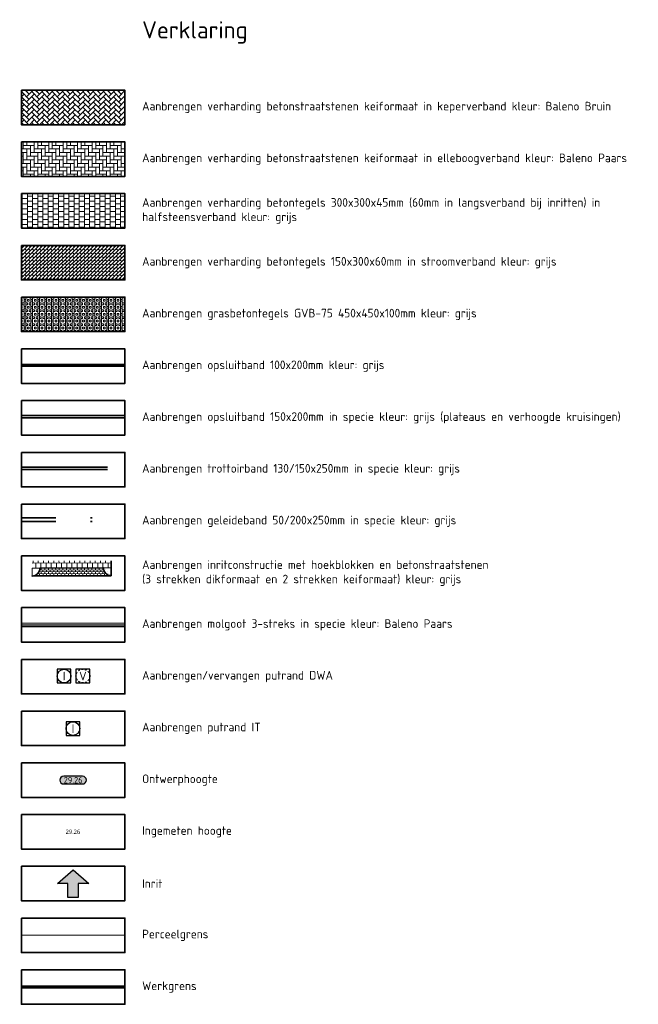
# Model space of a CAD drawing. Header units: metres. Extents: x 199937 to 201628, y 374508 to 375260.
# Tile 2 of 183: x 200112 to 200148, y 375129 to 375186. Entities that reach past the tile are written whole.
import ezdxf
from ezdxf.enums import TextEntityAlignment as Align
from ezdxf.lldxf.tags import DXFTag

# ---------------------------------------------------------------- set-up
doc = ezdxf.new("R2010")
doc.units = ezdxf.units.M
for name, pattern in [('HIDDENX2', [0.75, 0.5, -0.25]), ('VH-GELEIDEBAND', [6, 2, -2, 0, -2]), ('VH-OPSLUITBAND_100X200', [16, 8, -2, 4, -2]), ('VH-OPSLUITBAND_150X250', [24, 16, -2, 4, -2]), ('VH-TROTTOIRBAND_130-150', [15, 5, -2, 2, -2, 2, -2]), ('XX-PROJECTGRENS', [18, 12, -3, 0, -3])]:
    doc.linetypes.add(name, pattern=pattern)
doc.layers.add('000___INRIT-PIJL', color=252, linetype='Continuous')
doc.layers.add('Hoogten', color=253, linetype='Continuous')
for name, color, linetype, lineweight in [('B-WE-KG-GRENS_PERCEEL-G', 150, 'KG-PERCEEL', 18), ('B-WE-RI-VWA_RIOOLPUT_VALPUT-S', 20, 'Continuous', 25), ('N-WE-RI-ITR_RIOOLPUT-S', 84, 'Continuous', 25), ('N-WE-RI-VWA_RIOOLPUT-S', 20, 'Continuous', 25), ('N-WE-VH-GOOT-G', 170, 'Continuous', 35), ('N-WE-VH-KANTOPSLUITING_GELEIDEBAND_50 200-G', 20, 'VH-GELEIDEBAND', 35), ('N-WE-VH-KANTOPSLUITING_OPSLUITBAND_100X200-G', 150, 'VH-OPSLUITBAND_100X200', 35), ('N-WE-VH-KANTOPSLUITING_OPSLUITBAND_150X250-G', 150, 'VH-OPSLUITBAND_150X250', 35), ('N-WE-VH-KANTOPSLUITING_TROTTOIRBAND_130 150-G', 210, 'VH-TROTTOIRBAND_130-150', 35), ('N-WE-VH-KANTOPSLUITING_TROTTOIRBAND_130 150_250_HOEKBLOK-S', 210, 'Continuous', 25), ('N-WE-VH-KANTVERHARDING_STREKLAAG-G', 60, 'Continuous', 18), ('N-WE-VH-VERHARDING_BETONSTRAATSTEEN-G', 252, 'Continuous', 35), ('N-WE-VH-VERHARDING_GRASBETONSTEEN-A', 72, 'Continuous', 18), ('N-WE-VH-VERHARDING_TEGEL-A', 252, 'Continuous', 18), ('N-WE-VH-VERHARDING_TEGEL-G', 252, 'Continuous', 35), ('X-XX-AL-HOOGTELABEL-S', 7, 'Continuous', 25), ('X-XX-AL-LEGENDA-G', 7, 'Continuous', 35), ('X-XX-AL-LEGENDA-T25', 7, 'Continuous', 25), ('X-XX-AL-LEGENDA-T50', 130, 'Continuous', 50)]:
    doc.layers.add(name, color=color, linetype=linetype, lineweight=lineweight)
doc.layers.add('N-WE-KG-GRENS_PROJECT-G', color=7, linetype='XX-PROJECTGRENS', lineweight=35, transparency=0.45)
for name, color, linetype, lineweight, true_color in [('N-WE-VH-VERHARDING_BETONSTRAATSTEEN_GRIJS-A', 7, 'Continuous', 18, 0xa6a6a6), ('N-WE-VH-VERHARDING_BETONSTRAATSTEEN_HEIDE-A', 7, 'Continuous', 0, 0x986657), ('N-WE-VH-VERHARDING_BETONSTRAATSTEEN_ROOD-A', 7, 'Continuous', 0, 0xa92c0a)]:
    doc.layers.add(name, color=color, linetype=linetype, lineweight=lineweight, true_color=true_color)
doc.styles.add('NLCS-ISO', font='NLCS-ISO.ttf')
doc.styles.add('NLCS-ISO-ANNOTATIEF-T18', font='NLCS-ISO.ttf', dxfattribs={"height": 1.8})
doc.styles.add('NLCS-ISO-ANNOTATIEF-T25', font='NLCS-ISO.ttf', dxfattribs={"height": 2.5})
doc.styles.add('Segoe UI', font='segoeui.ttf', dxfattribs={"height": 12})
doc.styles.get("Standard").update_dxf_attribs({"font": 'NLCS-ISO.ttf'})
tags = doc.linetypes.add('KG-PERCEEL', pattern='A,5.5,-2,["P",Standard,S=1.8,R=0,X=-0.5,Y=-0.9],-2,5.5,-2,[5,NLCS.SHX,S=0.75,R=0,X=0,Y=0],-2', length=19).pattern_tags.tags
tags[6] = DXFTag(74, 10)

# ---------------------------------------------------------------- blocks, each defined once
blk = doc.blocks.new('SVH-TROTTOIRBAND HOEKBLOK_130 150X250_R450_H90UITW_HD-MM')
at = {"linetype": 'Continuous', "lineweight": 0}
for q in [(450, 450), (0, 0)]:
    blk.add_line((0, 450), q, dxfattribs=at)
for radius in [450, 430]:
    blk.add_arc((0, 450), radius, 270, 0, dxfattribs=at)
blk = doc.blocks.new('*U283')
h = blk.add_hatch(color=253)
h.dxf.hatch_style = 1
edge = h.paths.add_edge_path()
edge.add_line((2.73, 1.13), (-2.73, 1.13))
edge.add_arc((-2.73, 0), 1.13, 90, 270)
edge.add_line((-2.73, -1.13), (2.73, -1.13))
edge.add_arc((2.73, 0), 1.13, 270, 450)
blk.add_lwpolyline([(2.73, 1.13), (-2.73, 1.13, 1), (-2.73, -1.13), (2.73, -1.13, 1)], format="xyb", close=True)
at = {"style": 'NLCS-ISO-ANNOTATIEF-T18'}
blk.add_attdef('HGT', text='', height=1.8, dxfattribs=at).set_placement((0, 0), align=Align.MIDDLE_CENTER)
blk = doc.blocks.new('inrit')
h = blk.add_hatch(color=256)
h.dxf.hatch_style = 1
h.paths.add_polyline_path([(0.3, 1), (-0.3, 1), (-0.3, 1.8), (-0.9, 1.8), (0, 2.6), (0.9, 1.8), (0.3, 1.8)])
at = {"color": 3, "flags": 128}
blk.add_lwpolyline([(0.3, 1), (-0.3, 1), (-0.3, 1.8), (-0.9, 1.8), (0, 2.6), (0.9, 1.8), (0.3, 1.8), (0.3, 1)], dxfattribs=at)
blk = doc.blocks.new('SRI-PUT_INSPECTIE-SO')
at = {"lineweight": -3, "flags": 128}
blk.add_lwpolyline([(-2, -2), (2, -2), (2, 2), (-2, 2)], close=True, dxfattribs=at)
at = {"lineweight": -3, "ltscale": 1.5}
blk.add_circle((0, 0), 2, dxfattribs=at)
at = {"ltscale": 0.1, "style": 'NLCS-ISO'}
blk.add_text('I', height=2.5, dxfattribs=at).set_placement((0, -0.01), align=Align.MIDDLE_CENTER)
blk = doc.blocks.new('SRI-PUT_VALPUT-SO')
at = {"lineweight": -3, "flags": 128}
blk.add_lwpolyline([(-2, -2), (2, -2), (2, 2), (-2, 2)], close=True, dxfattribs=at)
at = {"linetype": 'HIDDENX2', "lineweight": -3, "ltscale": 0.25}
blk.add_circle((0, 0), 2, dxfattribs=at)
at = {"ltscale": 0.1, "style": 'NLCS-ISO'}
blk.add_text('V', height=2.5, dxfattribs=at).set_placement((0, -0.01), align=Align.MIDDLE_CENTER)

msp = doc.modelspace()

# ---------------------------------------------------------------- hatches: boundary and pattern name
at = {"layer": 'N-WE-VH-VERHARDING_BETONSTRAATSTEEN_GRIJS-A'}
h = msp.add_hatch(dxfattribs=at)
h.set_pattern_fill('AVH-GRI_BSS_KEIFRMT_HALFST-SO', color=256, angle=90.2497, pattern_type=2)
h.set_pattern_definition([(90.2497, (200097.33048, 375153.85274), (-0.10545665, 0.10454135), [0.105, -0.105]), (180.2497, (200097.33048, 375153.85274), (0.00045765, -0.104999), [])])
edge = h.paths.add_edge_path()
edge.add_arc((200117.457, 375153.94), 0.45, 180.2497, 270.2497, ccw=False)
edge.add_line((200117.007, 375153.939), (200113.318, 375153.922))
edge.add_arc((200112.868, 375153.92), 0.45, 270.2497, 360.2497, ccw=False)
edge.add_line((200112.87, 375153.47), (200117.459, 375153.49))
at = {"layer": 'N-WE-VH-VERHARDING_BETONSTRAATSTEEN_HEIDE-A', "true_color": 0x986657}
h = msp.add_hatch(dxfattribs=at)
h.set_pattern_fill('AVH-HEI_BSS_KEIFRMT_KEPER-SO', color=25, scale=2, pattern_type=2)
h.set_pattern_definition([(0, (0, 0), (0.21, 0.21), [0.63, -0.21]), (270, (0, 0.42), (0.21, 0.21), [0.63, -0.21])])
h.paths.add_polyline_path([(200118.25, 375178.639), (200112.25, 375178.639), (200112.25, 375176.639), (200118.25, 375176.639)])
at = {"layer": 'N-WE-VH-VERHARDING_BETONSTRAATSTEEN_ROOD-A'}
h = msp.add_hatch(dxfattribs=at)
h.set_pattern_fill('AVH-ROO_BSS_KEIFRMT_KEPER-SO', color=36, scale=2, angle=45, pattern_type=2)
h.set_pattern_definition([(45, (0, 0), (0, 0.2969848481), [0.63, -0.21]), (315, (-0.29698, 0.29698), (6e-17, 0.2969848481), [0.63, -0.21])])
h.paths.add_polyline_path([(200118.25, 375181.639), (200112.25, 375181.639), (200112.25, 375179.639), (200118.25, 375179.639)])
at = {"layer": 'N-WE-VH-VERHARDING_GRASBETONSTEEN-A', "true_color": 0x52a500}
h = msp.add_hatch(dxfattribs=at)
h.set_pattern_fill('AVH-GRASBETONSTEEN_01-SO', color=74, scale=0.2, pattern_type=2)
h.set_pattern_definition([(90, (0, 0), (-0.4, 2e-17), []), (90, (0.1, 0), (-0.4, 2e-17), []), (0, (0, 0), (0, 0.4), [-0.1, 0.1]), (0, (0, 0.1), (0, 0.4), [-0.1, 0.1]), (0, (0, 0.2), (0, 0.4), [0.1, -0.1]), (0, (0, 0.3), (0, 0.4), [0.1, -0.1]), (90, (0.2, 0), (-0.4, 2e-17), [0.1, -0.1]), (90, (0.3, 0), (-0.4, 2e-17), [0.1, -0.1])])
h.paths.add_polyline_path([(200118.25, 375169.639), (200112.25, 375169.639), (200112.25, 375167.639), (200118.25, 375167.639)])
at = {"layer": 'N-WE-VH-VERHARDING_TEGEL-A'}
h = msp.add_hatch(dxfattribs=at)
h.set_pattern_fill('AVH-TEGEL_300X300_HALFST-SO', color=256, pattern_type=2)
h.set_pattern_definition([(0, (0, 0), (0.3, 0.15), [0.3, -0.3]), (90, (0, 0), (-0.3, 2e-17), [])])
h.paths.add_polyline_path([(200118.25, 375175.639), (200112.25, 375175.639), (200112.25, 375173.639), (200118.25, 375173.639)])
h = msp.add_hatch(dxfattribs=at)
h.set_pattern_fill('AVH-TEGEL_150X300_HALFST-SO', color=256, angle=45, pattern_type=2)
h.set_pattern_definition([(45, (201139.27186, 374828.25781), (-0.106066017, 0.106066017), []), (135, (201139.27186, 374828.2578), (-0.212132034, -0.212132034), [0.15, -0.15]), (135, (201139.37792, 374828.36388), (-0.212132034, -0.212132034), [-0.15, 0.15])])
h.paths.add_polyline_path([(200118.25, 375172.639), (200112.25, 375172.639), (200112.25, 375170.639), (200118.25, 375170.639)])
h = msp.add_hatch(dxfattribs=at)
h.set_pattern_fill('AVH-TEGEL_300X300_HALFST-SO', color=256, angle=90.2497, pattern_type=2)
h.set_pattern_definition([(90.2497, (200096.88048, 375153.85081), (-0.1513061, 0.2993434), [0.3, -0.3]), (180.2497, (200096.88048, 375153.8508), (0.0013076, -0.299997), [])])
h.paths.add_polyline_path([(200117.455, 375154.351), (200112.867, 375154.351), (200112.868, 375153.92), (200113.318, 375153.922), (200117.007, 375153.939), (200117.457, 375153.94)])

# ---------------------------------------------------------------- linework, layer by layer
at = {"layer": 'B-WE-KG-GRENS_PERCEEL-G'}
msp.add_lwpolyline([(200112.25, 375132.639), (200118.25, 375132.639)], dxfattribs=at)
at = {"layer": 'N-WE-KG-GRENS_PROJECT-G', "const_width": 0.2}
msp.add_lwpolyline([(200112.25, 375129.639), (200118.25, 375129.639)], dxfattribs=at)
at = {"layer": 'N-WE-VH-GOOT-G'}
msp.add_lwpolyline([(200112.25, 375150.539), (200118.25, 375150.539)], dxfattribs=at)
at = {"layer": 'N-WE-VH-KANTOPSLUITING_GELEIDEBAND_50 200-G'}
for points in [[(200112.25, 375156.839), (200118.25, 375156.839)], [(200112.25, 375156.639), (200118.25, 375156.639)]]:
    msp.add_lwpolyline(points, dxfattribs=at)
at = {"layer": 'N-WE-VH-KANTOPSLUITING_OPSLUITBAND_100X200-G'}
for points in [[(200112.25, 375165.739), (200118.25, 375165.739)], [(200112.25, 375165.639), (200118.25, 375165.639)]]:
    msp.add_lwpolyline(points, dxfattribs=at)
at = {"layer": 'N-WE-VH-KANTOPSLUITING_OPSLUITBAND_150X250-G'}
for points in [[(200112.25, 375162.769), (200118.25, 375162.769)], [(200112.25, 375162.639), (200118.25, 375162.639)]]:
    msp.add_lwpolyline(points, dxfattribs=at)
at = {"layer": 'N-WE-VH-KANTOPSLUITING_TROTTOIRBAND_130 150-G'}
for points in [[(200112.25, 375159.789), (200118.25, 375159.789)], [(200112.25, 375159.639), (200118.25, 375159.639)]]:
    msp.add_lwpolyline(points, dxfattribs=at)
at = {"layer": 'N-WE-VH-KANTVERHARDING_STREKLAAG-G'}
for points in [[(200112.25, 375150.739), (200118.25, 375150.739)], [(200112.25, 375150.639), (200118.25, 375150.639)]]:
    msp.add_lwpolyline(points, dxfattribs=at)
at = {"layer": 'N-WE-VH-VERHARDING_BETONSTRAATSTEEN-G'}
msp.add_lwpolyline([(200117.459, 375153.49, -0.414214), (200117.007, 375153.939), (200113.318, 375153.922, -0.414214), (200112.87, 375153.47)], format="xyb", close=True, dxfattribs=at)
at = {"layer": 'N-WE-VH-VERHARDING_TEGEL-G'}
msp.add_lwpolyline([(200117.459, 375153.49), (200117.455, 375154.351)], dxfattribs=at)
at = {"layer": 'X-XX-AL-LEGENDA-G'}
for points in [[(200112.25, 375181.639), (200118.25, 375181.639), (200118.25, 375179.639), (200112.25, 375179.639), (200112.25, 375181.639)], [(200112.25, 375178.639), (200118.25, 375178.639), (200118.25, 375176.639), (200112.25, 375176.639), (200112.25, 375178.639)], [(200112.25, 375175.639), (200118.25, 375175.639), (200118.25, 375173.639), (200112.25, 375173.639), (200112.25, 375175.639)], [(200112.25, 375172.639), (200118.25, 375172.639), (200118.25, 375170.639), (200112.25, 375170.639), (200112.25, 375172.639)], [(200112.25, 375169.639), (200118.25, 375169.639), (200118.25, 375167.639), (200112.25, 375167.639), (200112.25, 375169.639)], [(200112.25, 375166.639), (200118.25, 375166.639), (200118.25, 375164.639), (200112.25, 375164.639), (200112.25, 375166.639)], [(200112.25, 375163.639), (200118.25, 375163.639), (200118.25, 375161.639), (200112.25, 375161.639), (200112.25, 375163.639)], [(200112.25, 375160.639), (200118.25, 375160.639), (200118.25, 375158.639), (200112.25, 375158.639), (200112.25, 375160.639)], [(200112.25, 375157.639), (200118.25, 375157.639), (200118.25, 375155.639), (200112.25, 375155.639), (200112.25, 375157.639)], [(200112.25, 375154.639), (200118.25, 375154.639), (200118.25, 375152.639), (200112.25, 375152.639), (200112.25, 375154.639)], [(200112.25, 375151.639), (200118.25, 375151.639), (200118.25, 375149.639), (200112.25, 375149.639), (200112.25, 375151.639)], [(200112.25, 375148.639), (200118.25, 375148.639), (200118.25, 375146.639), (200112.25, 375146.639), (200112.25, 375148.639)], [(200112.25, 375145.639), (200118.25, 375145.639), (200118.25, 375143.639), (200112.25, 375143.639), (200112.25, 375145.639)], [(200112.25, 375142.639), (200118.25, 375142.639), (200118.25, 375140.639), (200112.25, 375140.639), (200112.25, 375142.639)], [(200112.25, 375139.639), (200118.25, 375139.639), (200118.25, 375137.639), (200112.25, 375137.639), (200112.25, 375139.639)], [(200112.25, 375136.639), (200118.25, 375136.639), (200118.25, 375134.639), (200112.25, 375134.639), (200112.25, 375136.639)], [(200112.25, 375133.639), (200118.25, 375133.639), (200118.25, 375131.639), (200112.25, 375131.639), (200112.25, 375133.639)], [(200112.25, 375130.639), (200118.25, 375130.639), (200118.25, 375128.639), (200112.25, 375128.639), (200112.25, 375130.639)]]:
    msp.add_lwpolyline(points, dxfattribs=at)

# ---------------------------------------------------------------- block references
at = {"layer": '000___INRIT-PIJL'}
msp.add_blockref('inrit', (200115.25, 375133.839), dxfattribs=at)
at = {"layer": 'B-WE-RI-VWA_RIOOLPUT_VALPUT-S', "xscale": 0.2, "yscale": 0.2, "zscale": 0.2}
msp.add_blockref('SRI-PUT_VALPUT-SO', (200115.814, 375147.672), dxfattribs=at)
at = {"layer": 'N-WE-RI-ITR_RIOOLPUT-S', "xscale": 0.2, "yscale": 0.2, "zscale": 0.2}
msp.add_blockref('SRI-PUT_INSPECTIE-SO', (200115.239, 375144.625), dxfattribs=at)
at = {"layer": 'N-WE-RI-VWA_RIOOLPUT-S', "xscale": 0.2, "yscale": 0.2, "zscale": 0.2}
msp.add_blockref('SRI-PUT_INSPECTIE-SO', (200114.725, 375147.67), dxfattribs=at)
at = {"layer": 'N-WE-VH-KANTOPSLUITING_TROTTOIRBAND_130 150_250_HOEKBLOK-S'}
for p, xscale, yscale, zscale, rotation in [((200112.87, 375153.47), 0.001, 0.001, 0.001, 0.2497285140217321), ((200117.007, 375153.939), 0.0009999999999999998, 0.0009999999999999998, 0.0009999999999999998, 270.2497285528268)]:
    msp.add_blockref('SVH-TROTTOIRBAND HOEKBLOK_130 150X250_R450_H90UITW_HD-MM', p, dxfattribs=dict(at, xscale=xscale, yscale=yscale, zscale=zscale, rotation=rotation))
at = {"layer": 'X-XX-AL-HOOGTELABEL-S', "xscale": 0.2, "yscale": 0.2, "zscale": 0.2}
msp.add_blockref('*U283', (200115.25, 375141.639), dxfattribs=at).add_auto_attribs({'HGT': '29.26'})

# ---------------------------------------------------------------- texts
at = {"layer": 'Hoogten', "style": 'Segoe UI'}
msp.add_text('29.26', height=0.25, dxfattribs=at).set_placement((200114.811, 375138.518, 29.376))
at = {"layer": 'X-XX-AL-LEGENDA-T25', "char_height": 0.5, "width": 29, "attachment_point": 4, "style": 'NLCS-ISO-ANNOTATIEF-T25'}
for s, insert in [('Aanbrengen verharding betonstraatstenen keiformaat in keperverband kleur: Baleno Bruin', (200119.25, 375180.639)), ('Aanbrengen verharding betonstraatstenen keiformaat in elleboogverband kleur: Baleno Paars', (200119.25, 375177.639)), ('Aanbrengen verharding betontegels 300x300x45mm (60mm in langsverband bij inritten) in halfsteensverband kleur: grijs', (200119.25, 375174.639)), ('Aanbrengen verharding betontegels 150x300x60mm in stroomverband kleur: grijs', (200119.25, 375171.639)), ('Aanbrengen grasbetontegels GVB-75 450x450x100mm kleur: grijs', (200119.25, 375168.639)), ('Aanbrengen opsluitband 100x200mm kleur: grijs', (200119.25, 375165.639)), ('Aanbrengen opsluitband 150x200mm in specie kleur: grijs (plateaus en verhoogde kruisingen)', (200119.25, 375162.639)), ('Aanbrengen trottoirband 130/150x250mm in specie kleur: grijs', (200119.25, 375159.639)), ('Aanbrengen geleideband 50/200x250mm in specie kleur: grijs', (200119.25, 375156.639)), ('Aanbrengen inritconstructie met hoekblokken en betonstraatstenen\\P(3 strekken dikformaat en 2 strekken keiformaat) kleur: grijs', (200119.25, 375153.639)), ('Aanbrengen molgoot 3-streks in specie kleur: Baleno Paars', (200119.25, 375150.639)), ('Aanbrengen/vervangen putrand DWA', (200119.25, 375147.639)), ('Aanbrengen putrand IT', (200119.25, 375144.639)), ('Ontwerphoogte', (200119.25, 375141.639)), ('Ingemeten hoogte', (200119.25, 375138.639)), ('Inrit', (200119.25, 375135.639)), ('Perceelgrens', (200119.25, 375132.639)), ('Werkgrens', (200119.25, 375129.639))]:
    msp.add_mtext(s, dxfattribs=dict(at, insert=insert))
at = {"layer": 'X-XX-AL-LEGENDA-T50'}
msp.add_text('Verklaring', height=1, dxfattribs=at).set_placement((200119.25, 375184.639))

doc.saveas('drawing.dxf')
